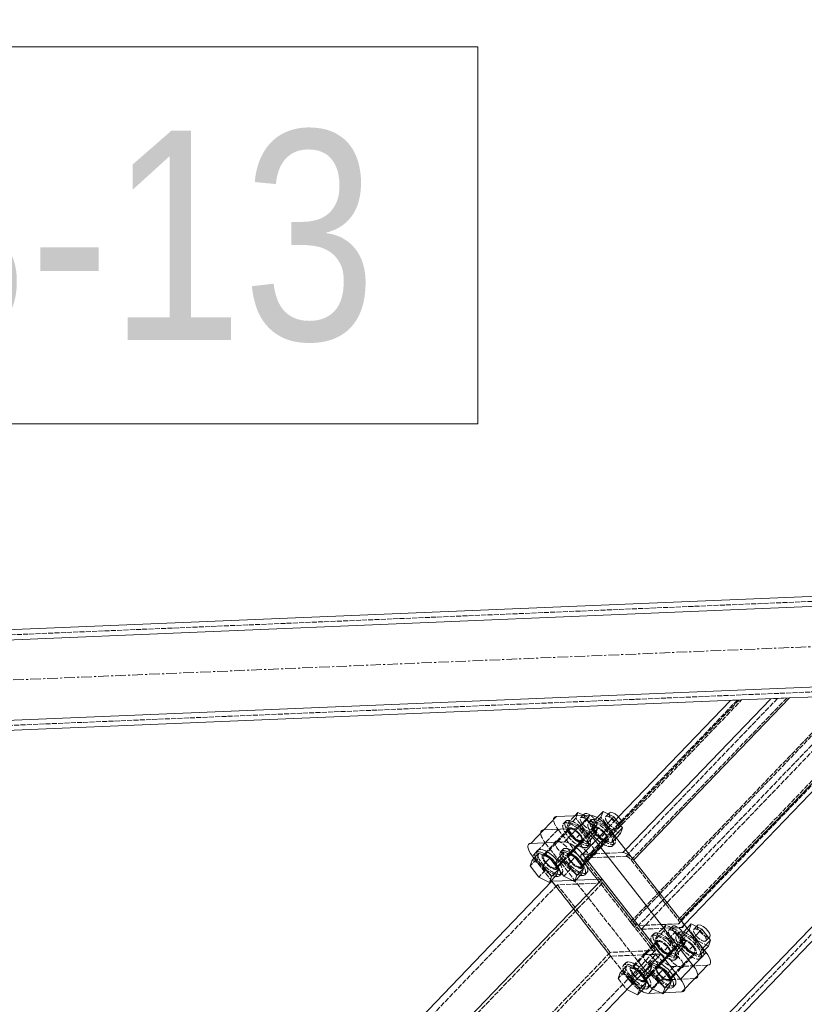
# Model space of a CAD drawing. Header units: millimetres. Extents: x -15129 to 9171, y -18789 to 5877.
# Tile 16 of 256: x -10998 to -10529, y -15911 to -15324. Entities that reach past the tile are written whole.
import ezdxf

# ---------------------------------------------------------------- set-up
doc = ezdxf.new("R2010")
doc.units = ezdxf.units.MM
doc.linetypes.add('ACAD_ISO02W100', pattern=[15, 12, -3])
doc.linetypes.add('CENTER', pattern=[50.8, 31.75, -6.35, 6.35, -6.35])
for name, color, linetype in [('AS_Belki', 145, 'Continuous'), ('AS_Blachy', 30, 'Continuous'), ('AS_Sruby', 9, 'Continuous')]:
    doc.layers.add(name, color=color, linetype=linetype)
doc.styles.add('Arial Narrow', font='ARIALN.TTF', dxfattribs={"height": 5})

msp = doc.modelspace()

# ---------------------------------------------------------------- linework, layer by layer
at = {"color": 5, "linetype": 'CENTER', "lineweight": 13, "ltscale": 0.2}
msp.add_line((-12645.98, -15786.21, 38010), (-10315.16, -15688.99, 11780.73), dxfattribs=at)
at = {"color": 7, "lineweight": 13}
msp.add_lwpolyline([(-11126.68, -15564.71), (-10724.24, -15564.71), (-10724.24, -15339.71), (-11126.68, -15339.71), (-11126.68, -15564.71)], dxfattribs=at)
at = {"layer": 'AS_Belki', "color": 84, "linetype": 'ACAD_ISO02W100', "lineweight": 13, "ltscale": 0.25}
for p, q in [((-11382.16, -16761.19), (-9433.08, -14733.53)), ((-11426.53, -15708.32), (-10305.74, -15661.58)), ((-11424.28, -15762.28), (-10359.86, -15717.88)), ((-10604.53, -15860.84), (-10474.6, -15725.67)), ((-10602.58, -15861.37), (-10472.03, -15725.57)), ((-10568.16, -15729.57), (-10661.05, -15826.21)), ((-10643.35, -15809.29), (-10566.66, -15729.51)), ((-10569.23, -15729.62), (-10638.46, -15801.64)), ((-10545.25, -15728.62), (-10635.83, -15822.85)), ((-10633.01, -15862.03), (-10503.08, -15726.86)), ((-10539.69, -15728.39), (-10632.58, -15825.02)), ((-10626.51, -15866.38), (-10491.95, -15726.4)), ((-10615.31, -15845.11), (-10501.58, -15726.8)), ((-10496.01, -15726.57), (-10612.91, -15848.17)), ((-10573.04, -15729.78), (-10573.3, -15729.79)), ((-10569.1, -15729.61), (-10573.04, -15729.78)), ((-10569.1, -15729.61), (-10569.23, -15729.62)), ((-10566.66, -15729.51), (-10569.1, -15729.61)), ((-10543, -15728.53), (-10544.82, -15728.6)), ((-10641.64, -15800.88), (-10645.07, -15804.45)), ((-10640.16, -15799.35), (-10641.64, -15800.88)), ((-10638.46, -15801.64), (-10639.88, -15803.12)), ((-10646.49, -15805.93), (-10649.12, -15808.66)), ((-10646.21, -15805.64), (-10646.49, -15805.93)), ((-10645.07, -15804.45), (-10646.21, -15805.64)), ((-10644.46, -15807.88), (-10644.6, -15808.03)), ((-10639.88, -15803.12), (-10644.46, -15807.88)), ((-10653.89, -15813.62), (-10656.61, -15816.45)), ((-10653.08, -15812.78), (-10653.89, -15813.62)), ((-10651.89, -15811.55), (-10653.08, -15812.78)), ((-10651.38, -15811.02), (-10651.89, -15811.55)), ((-10649.12, -15808.66), (-10651.38, -15811.02)), ((-10649.58, -15813.21), (-10650.88, -15814.56)), ((-10649.02, -15812.63), (-10649.58, -15813.21)), ((-10647.41, -15810.95), (-10649.02, -15812.63)), ((-10647.79, -15813.91), (-10647.35, -15813.45)), ((-10644.6, -15808.03), (-10647.41, -15810.95)), ((-10643.55, -15809.49), (-10647.35, -15813.45)), ((-10643.35, -15809.29), (-10643.55, -15809.49)), ((-10659.57, -15819.53), (-10661.56, -15821.61)), ((-10656.61, -15816.45), (-10659.57, -15819.53)), ((-10654.89, -15818.73), (-10657.26, -15821.19)), ((-10652.13, -15815.86), (-10654.89, -15818.73)), ((-10651.03, -15817.28), (-10654.04, -15820.42)), ((-10650.88, -15814.56), (-10652.13, -15815.86)), ((-10649.37, -15815.56), (-10651.03, -15817.28)), ((-10647.79, -15813.91), (-10649.37, -15815.56)), ((-10635.88, -15818.84), (-10637.58, -15820.61)), ((-10661.56, -15821.61), (-10656.71, -15821.41)), ((-10657.26, -15821.19), (-10659.81, -15823.85)), ((-10659.81, -15823.85), (-10657.51, -15823.75)), ((-10657.24, -15823.74), (-10659.56, -15826.15)), ((-10657.51, -15823.75), (-10656.6, -15823.71)), ((-10655.46, -15821.89), (-10657.24, -15823.74)), ((-10656.71, -15821.41), (-10655.2, -15821.34)), ((-10656.6, -15823.71), (-10635.83, -15822.85)), ((-10654.04, -15820.42), (-10655.46, -15821.89)), ((-10655.2, -15821.34), (-10654.42, -15821.31)), ((-10654.42, -15821.31), (-10654.28, -15821.31)), ((-10654.28, -15821.31), (-10648.07, -15821.05)), ((-10648.07, -15821.05), (-10637.58, -15820.61)), ((-10632.58, -15825.02), (-10604.53, -15860.84)), ((-10661.05, -15826.21), (-10660.53, -15826.89)), ((-10660.53, -15826.89), (-10660.13, -15827.39)), ((-10660.13, -15827.39), (-10659.2, -15828.59)), ((-10659.56, -15826.15), (-10631.51, -15861.97)), ((-10659.2, -15828.59), (-10652.93, -15836.59)), ((-10665.73, -15837.12), (-10667.59, -15837.2)), ((-10649.69, -15838.76), (-11181.23, -16391.73)), ((-10676.67, -15839.89), (-11057.31, -16235.88)), ((-10644.86, -15882.48), (-10679.92, -15837.71)), ((-10649.69, -15838.76), (-10676.67, -15839.89)), ((-10645.12, -15880.18), (-10676.67, -15839.89)), ((-10618.14, -15879.06), (-10649.69, -15838.76)), ((-10630.66, -15861.08), (-10616.16, -15846)), ((-10613.76, -15849.06), (-10628.26, -15864.14)), ((-10616.16, -15846), (-10615.31, -15845.11)), ((-10612.91, -15848.17), (-10613.76, -15849.06)), ((-10631.51, -15861.97), (-10630.66, -15861.08)), ((-10628.26, -15864.14), (-10614.77, -15863.58)), ((-10626.51, -15866.38), (-10602.53, -15865.38)), ((-10614.77, -15863.58), (-10604.28, -15863.14)), ((-10604.28, -15863.14), (-10602.58, -15861.37)), ((-10602.53, -15865.38), (-10600.82, -15863.61)), ((-11176.4, -16435.45), (-10644.86, -15882.48)), ((-11148.83, -16431.14), (-10618.14, -15879.06)), ((-10645.12, -15880.18), (-11026.14, -16276.56)), ((-10618.14, -15879.06), (-10645.12, -15880.18)), ((-10614.89, -15881.23), (-10644.86, -15882.48))]:
    msp.add_line(p, q, dxfattribs=at)
at = {"layer": 'AS_Belki', "color": 145, "linetype": 'Continuous', "lineweight": 13, "ltscale": 0.25}
for p, q in [((-11432.4, -15711.57), (-10308.74, -15664.71)), ((-11426.65, -15705.33), (-10478.05, -15665.76)), ((-11430.4, -15759.53), (-10356.85, -15714.76)), ((-10473.1, -15725.61), (-10603.04, -15860.78)), ((-10600.82, -15863.61), (-10467.97, -15725.4)), ((-10538.19, -15728.32), (-10473.1, -15725.61)), ((-11424.15, -15765.28), (-10538.19, -15728.32)), ((-10573.3, -15729.79), (-10640.16, -15799.35)), ((-10549.32, -15728.79), (-10635.88, -15818.84)), ((-10631.08, -15824.96), (-10538.19, -15728.32)), ((-10544.82, -15728.6), (-10549.32, -15728.79)), ((-10538.19, -15728.32), (-10544.82, -15728.6)), ((-11179.23, -16545.75), (-10447.1, -15784.1)), ((-11170.56, -16545.39), (-10442.78, -15788.26)), ((-10649.94, -15836.46), (-11181.48, -16389.43)), ((-10667.59, -15837.2), (-10679.92, -15837.71)), ((-10649.94, -15836.46), (-10665.73, -15837.12)), ((-10614.89, -15881.23), (-10649.94, -15836.46)), ((-10679.92, -15837.71), (-11053.02, -16225.85)), ((-11146.43, -16434.2), (-10614.89, -15881.23))]:
    msp.add_line(p, q, dxfattribs=at)
at = {"layer": 'AS_Belki', "color": 84, "linetype": 'ACAD_ISO02W100', "lineweight": 13, "ltscale": 0.25, "extrusion": (-0.639589, -0.665374, 0.384971)}
for centre, radius, start, end in [((3283.68, -7235.79, 17347.05), 6, 159.77378, 249.77378), ((3283.68, -7235.79, 17347.05), 3, 159.77378, 249.77378), ((3328.72, -7238.25, 17352.94), 6, 249.77378, 339.77378), ((3328.72, -7238.25, 17352.94), 3, 249.77378, 339.77378)]:
    msp.add_arc(centre, radius, start, end, dxfattribs=at)
at = {"layer": 'AS_Belki', "color": 84, "linetype": 'ACAD_ISO02W100', "lineweight": 13, "ltscale": 0.25, "extrusion": (0.639589, 0.665374, -0.384971)}
for centre, radius, start, end in [((-3300.28, -7229.11, -17331.04), 6, 20.22622, 110.174), ((-3300.28, -7229.11, -17331.04), 3, 20.22622, 110.22622), ((-3345.32, -7231.57, -17336.94), 3, 110.22622, 200.22622), ((-3345.32, -7231.57, -17336.94), 6, 110.2784, 200.22622)]:
    msp.add_arc(centre, radius, start, end, dxfattribs=at)
at = {"layer": 'AS_Blachy', "color": 145, "linetype": 'Continuous', "lineweight": 13, "ltscale": 0.25}
for p, q in [((-10677.09, -15799.14), (-10684.77, -15807.12)), ((-10657.11, -15798.31), (-10677.09, -15799.14)), ((-10664.78, -15806.29), (-10657.11, -15798.31)), ((-10684.77, -15807.12), (-10692.44, -15815.11)), ((-10664.78, -15806.29), (-10684.77, -15807.12)), ((-10670.51, -15806.53), (-10684.77, -15807.12)), ((-10672.46, -15814.28), (-10664.78, -15806.29)), ((-10664.78, -15806.29), (-10670.51, -15806.53)), ((-10646.27, -15805.56), (-10653.95, -15813.55)), ((-10587.85, -15880.18), (-10646.27, -15805.56)), ((-10653.95, -15813.55), (-10661.62, -15821.53)), ((-10631.49, -15842.23), (-10653.95, -15813.55)), ((-10672.46, -15814.28), (-10692.44, -15815.11)), ((-10691.6, -15822.78), (-10690.64, -15824.01)), ((-10603.2, -15896.15), (-10661.62, -15821.53)), ((-10680.25, -15837.27), (-10679.91, -15837.71)), ((-10618.68, -15858.59), (-10631.49, -15842.23)), ((-10617.93, -15859.55), (-10618.68, -15858.59)), ((-10595.52, -15888.17), (-10618.68, -15858.59)), ((-10587.85, -15880.18), (-10595.52, -15888.17)), ((-10595.52, -15888.17), (-10603.2, -15896.15)), ((-10594.67, -15895.84), (-10587, -15887.85)), ((-10602.35, -15903.82), (-10594.67, -15895.84)), ((-10622.33, -15904.66), (-10615.02, -15904.35)), ((-10613.14, -15904.27), (-10602.35, -15903.82))]:
    msp.add_line(p, q, dxfattribs=at)
at = {"layer": 'AS_Blachy', "color": 84, "linetype": 'ACAD_ISO02W100', "lineweight": 13, "ltscale": 0.25}
for p, q in [((-10676.25, -15806.81), (-10683.92, -15814.8)), ((-10670.07, -15806.51), (-10677.01, -15813.74)), ((-10676.25, -15806.81), (-10617.82, -15881.43)), ((-10669.34, -15805.75), (-10670.07, -15806.51)), ((-10654.35, -15805.13), (-10658.43, -15809.37)), ((-10677.01, -15813.74), (-10683.04, -15820.01)), ((-10662.02, -15813.11), (-10668.06, -15819.39)), ((-10658.43, -15809.37), (-10662.02, -15813.11)), ((-10683.92, -15814.8), (-10691.6, -15822.78)), ((-10683.92, -15814.8), (-10681.28, -15818.17)), ((-10681.28, -15818.17), (-10680.88, -15818.68)), ((-10681.28, -15818.17), (-10625.5, -15889.42)), ((-10668.06, -15819.39), (-10669.7, -15821.1)), ((-10667.28, -15819.86), (-10662.78, -15815.18)), ((-10662.78, -15815.18), (-10662.32, -15814.71)), ((-10655.01, -15822.07), (-10650.75, -15817.63)), ((-10650.75, -15817.63), (-10647.34, -15814.08)), ((-10690.64, -15824.01), (-10680.25, -15837.27)), ((-10683.04, -15820.01), (-10684.69, -15821.72)), ((-10673.23, -15826.05), (-10670, -15822.69)), ((-10670, -15822.69), (-10669.95, -15822.64)), ((-10669.95, -15822.64), (-10669.27, -15821.94)), ((-10669.27, -15821.94), (-10668.8, -15821.44)), ((-10668.8, -15821.44), (-10667.28, -15819.86)), ((-10661.78, -15829.11), (-10655.01, -15822.07)), ((-10677.68, -15830.68), (-10676.77, -15829.73)), ((-10676.77, -15829.73), (-10676.71, -15829.67)), ((-10676.71, -15829.67), (-10674.93, -15827.82)), ((-10674.93, -15827.82), (-10673.23, -15826.05)), ((-10674.66, -15826.62), (-10674.26, -15827.13)), ((-10662.69, -15830.05), (-10661.78, -15829.11)), ((-10666.42, -15837.15), (-10666.12, -15837.53)), ((-10679.91, -15837.71), (-10638.05, -15891.16)), ((-10601.77, -15872.29), (-10609.44, -15880.27)), ((-10619.32, -15875.58), (-10622.85, -15879.25)), ((-10616.75, -15872.91), (-10619.32, -15875.58)), ((-10624.43, -15880.9), (-10632.1, -15888.88)), ((-10625.5, -15889.42), (-10617.82, -15881.43)), ((-10622.85, -15879.25), (-10624.43, -15880.9)), ((-10609.44, -15880.27), (-10615.47, -15886.55)), ((-10614.69, -15887.02), (-10610.2, -15882.34)), ((-10610.2, -15882.34), (-10609.74, -15881.87)), ((-10602.43, -15889.23), (-10594.76, -15881.24)), ((-10633.17, -15897.4), (-10625.5, -15889.42)), ((-10628.69, -15885.33), (-10628.3, -15885.84)), ((-10626.66, -15887.93), (-10625.5, -15889.42)), ((-10620.65, -15893.21), (-10617.42, -15889.85)), ((-10617.42, -15889.85), (-10617.37, -15889.8)), ((-10617.37, -15889.8), (-10616.69, -15889.1)), ((-10615.47, -15886.55), (-10617.12, -15888.26)), ((-10616.69, -15889.1), (-10616.22, -15888.6)), ((-10616.22, -15888.6), (-10614.69, -15887.02)), ((-10606.98, -15888.69), (-10614.66, -15896.67)), ((-10607.36, -15894.35), (-10602.43, -15889.23)), ((-10587, -15887.85), (-10606.98, -15888.69)), ((-10638.05, -15891.16), (-10634.34, -15895.91)), ((-10634.34, -15895.91), (-10633.17, -15897.4)), ((-10624.12, -15896.83), (-10622.35, -15894.98)), ((-10622.35, -15894.98), (-10620.65, -15893.21)), ((-10609.2, -15896.27), (-10607.36, -15894.35)), ((-10594.67, -15895.84), (-10606.37, -15896.33)), ((-10625.09, -15897.84), (-10624.18, -15896.89)), ((-10624.18, -15896.89), (-10624.12, -15896.83)), ((-10614.66, -15896.67), (-10622.33, -15904.66)), ((-10609.52, -15896.46), (-10614.66, -15896.67)), ((-10610.11, -15897.21), (-10609.2, -15896.27)), ((-10606.37, -15896.33), (-10609.52, -15896.46)), ((-10609.52, -15896.46), (-10609.37, -15896.45)), ((-10609.37, -15896.45), (-10609.06, -15896.44)), ((-10609.06, -15896.44), (-10606.37, -15896.33)), ((-10615.02, -15904.35), (-10613.14, -15904.27))]:
    msp.add_line(p, q, dxfattribs=at)
at = {"layer": 'AS_Blachy', "color": 84, "linetype": 'ACAD_ISO02W100', "lineweight": 13, "ltscale": 0.25, "extrusion": (-0.639589, -0.665374, 0.384971)}
for centre in [(3267.09, -7233.46, 17341.47), (3277.46, -7229.29, 17331.46), (3267.09, -7237.73, 17351.69), (3267.09, -7241.99, 17361.91), (3277.46, -7237.82, 17351.91), (3351.54, -7238.07, 17352.52), (3361.91, -7233.9, 17342.52), (3351.54, -7242.34, 17362.74), (3361.91, -7238.17, 17352.74), (3351.54, -7246.6, 17372.96), (3361.91, -7242.43, 17362.96)]:
    msp.add_circle(centre, 6, dxfattribs=at)
for centre, start, end in [((3260.67, -7233.9, 17342.52), 159.77378, 249.77378), ((3260.67, -7238.17, 17352.74), 159.77378, 249.77378), ((3354.5, -7239.03, 17354.8), 249.77378, 339.77378), ((3354.5, -7243.29, 17365.02), 249.77378, 339.77378), ((3354.5, -7247.55, 17375.25), 249.77378, 304.57264)]:
    msp.add_arc(centre, 10, start, end, dxfattribs=at)
at = {"layer": 'AS_Blachy', "color": 145, "linetype": 'Continuous', "lineweight": 13, "ltscale": 0.25, "extrusion": (-0.639589, -0.665374, 0.384971)}
for centre, start, end in [((3274.5, -7228.34, 17329.18), 69.77378, 159.77378), ((3274.5, -7232.6, 17339.4), 69.77378, 159.77378), ((3260.67, -7242.43, 17362.96), 159.77378, 249.77378), ((3274.5, -7236.87, 17349.63), 69.77378, 159.77378), ((3368.33, -7233.46, 17341.47), 339.77378, 69.77378), ((3368.33, -7237.73, 17351.69), 24.77378, 69.77378), ((3368.33, -7237.73, 17351.69), 339.77378, 15.38702), ((3368.33, -7237.73, 17351.69), 15.38702, 24.77378), ((3354.5, -7247.55, 17375.25), 304.57264, 339.77378)]:
    msp.add_arc(centre, 10, start, end, dxfattribs=at)
at = {"layer": 'AS_Blachy', "color": 84, "linetype": 'ACAD_ISO02W100', "lineweight": 13, "ltscale": 0.25, "extrusion": (0.639589, 0.665374, -0.384971)}
for start, end in [(329.58682, 20.22622), (20.22622, 200.22622), (290.22622, 329.58682), (200.22622, 290.22622)]:
    msp.add_arc((-3277.46, -7233.55, -17341.69), 6, start, end, dxfattribs=at)
at = {"layer": 'AS_Blachy', "color": 145, "linetype": 'Continuous', "lineweight": 13, "ltscale": 0.25, "extrusion": (0.639589, 0.665374, -0.384971)}
msp.add_arc((-3368.33, -7241.99, -17361.91), 10, 110.22622, 200.22622, dxfattribs=at)
at = {"layer": 'AS_Sruby', "color": 145, "linetype": 'Continuous', "lineweight": 13, "ltscale": 0.25}
for p, q in [((-10649.38, -15796.05), (-10653.06, -15799.88)), ((-10642.94, -15799.21), (-10649.38, -15796.05)), ((-10664.37, -15796.68), (-10666.3, -15798.69)), ((-10660.74, -15798.46), (-10664.37, -15796.68)), ((-10660.53, -15797.51), (-10661.22, -15798.22)), ((-10647.74, -15804.2), (-10642.94, -15799.21)), ((-10645.54, -15796.88), (-10646.23, -15797.6)), ((-10637.75, -15805.84), (-10642.94, -15799.21)), ((-10637.75, -15805.84), (-10642.33, -15810.6)), ((-10639, -15809.31), (-10637.75, -15805.84)), ((-10638.89, -15804.38), (-10638.23, -15803.7)), ((-10641.39, -15811.8), (-10639, -15809.31)), ((-10688.49, -15819.38), (-10689.77, -15820.71)), ((-10673.5, -15818.76), (-10674.78, -15820.09)), ((-10691.74, -15825.16), (-10692.99, -15828.63)), ((-10687.65, -15820.9), (-10691.74, -15825.16)), ((-10691.74, -15825.16), (-10685.31, -15828.31)), ((-10681.21, -15824.05), (-10687.65, -15820.9)), ((-10685.31, -15828.31), (-10681.21, -15824.05)), ((-10676.02, -15830.68), (-10681.21, -15824.05)), ((-10676.76, -15824.53), (-10678.01, -15828.01)), ((-10672.66, -15820.27), (-10676.76, -15824.53)), ((-10676.76, -15824.53), (-10670.32, -15827.69)), ((-10666.22, -15823.43), (-10672.66, -15820.27)), ((-10670.32, -15827.69), (-10666.22, -15823.43)), ((-10661.03, -15830.06), (-10666.22, -15823.43)), ((-10692.99, -15828.63), (-10687.8, -15835.26)), ((-10685.31, -15828.31), (-10680.11, -15834.94)), ((-10676.02, -15830.68), (-10680.11, -15834.94)), ((-10678.01, -15828.01), (-10672.81, -15834.64)), ((-10677.27, -15834.16), (-10676.02, -15830.68)), ((-10670.32, -15827.69), (-10665.13, -15834.32)), ((-10661.03, -15830.06), (-10665.13, -15834.32)), ((-10662.28, -15833.53), (-10661.03, -15830.06)), ((-10687.8, -15835.26), (-10681.36, -15838.42)), ((-10681.36, -15838.42), (-10677.27, -15834.16)), ((-10680.11, -15834.94), (-10681.36, -15838.42)), ((-10675.15, -15834.34), (-10673.99, -15833.14)), ((-10672.81, -15834.64), (-10666.38, -15837.79)), ((-10666.38, -15837.79), (-10662.28, -15833.53)), ((-10665.13, -15834.32), (-10666.38, -15837.79)), ((-10660.16, -15833.72), (-10658.88, -15832.39)), ((-10596.8, -15863.21), (-10599.19, -15865.7)), ((-10590.36, -15866.37), (-10596.8, -15863.21)), ((-10594.94, -15871.13), (-10590.36, -15866.37)), ((-10592.96, -15864.04), (-10593.65, -15864.76)), ((-10585.17, -15873), (-10590.36, -15866.37)), ((-10586.31, -15871.54), (-10585.65, -15870.86)), ((-10585.17, -15873), (-10589.74, -15877.76)), ((-10588.81, -15878.96), (-10586.42, -15876.47)), ((-10586.42, -15876.47), (-10585.17, -15873)), ((-10620.08, -15887.43), (-10624.18, -15891.69)), ((-10613.64, -15890.59), (-10620.08, -15887.43)), ((-10623.44, -15897.84), (-10626.77, -15893.59)), ((-10624.18, -15891.69), (-10625.42, -15895.17)), ((-10625.42, -15895.17), (-10620.23, -15901.8)), ((-10624.18, -15891.69), (-10617.74, -15894.85)), ((-10617.74, -15894.85), (-10613.64, -15890.59)), ((-10617.74, -15894.85), (-10612.54, -15901.48)), ((-10608.45, -15897.22), (-10613.64, -15890.59)), ((-10630.86, -15897.85), (-10627.53, -15902.1)), ((-10628.78, -15905.58), (-10624.69, -15901.32)), ((-10623.44, -15897.84), (-10627.53, -15902.1)), ((-10624.69, -15901.32), (-10623.44, -15897.84)), ((-10622.57, -15901.5), (-10621.41, -15900.3)), ((-10620.23, -15901.8), (-10613.79, -15904.95)), ((-10613.79, -15904.95), (-10609.7, -15900.69)), ((-10612.54, -15901.48), (-10613.79, -15904.95)), ((-10608.45, -15897.22), (-10612.54, -15901.48)), ((-10609.7, -15900.69), (-10608.45, -15897.22)), ((-10607.58, -15900.88), (-10606.3, -15899.55)), ((-10635.24, -15902.4), (-10635.22, -15902.42)), ((-10635.22, -15902.42), (-10628.78, -15905.58)), ((-10627.53, -15902.1), (-10628.78, -15905.58))]:
    msp.add_line(p, q, dxfattribs=at)
at = {"layer": 'AS_Sruby', "color": 84, "linetype": 'ACAD_ISO02W100', "lineweight": 13, "ltscale": 0.25}
for p, q in [((-10650.63, -15799.53), (-10649.38, -15796.05)), ((-10671.86, -15802.08), (-10673.14, -15803.42)), ((-10665.62, -15800.15), (-10670.99, -15805.74)), ((-10669.1, -15801.6), (-10669.74, -15802.27)), ((-10666.3, -15798.69), (-10669.1, -15801.6)), ((-10665.62, -15800.15), (-10664.37, -15796.68)), ((-10660.43, -15806.79), (-10665.62, -15800.15)), ((-10663.01, -15805.12), (-10657.93, -15799.83)), ((-10661.48, -15798.49), (-10662.83, -15799.9)), ((-10661.22, -15798.22), (-10661.48, -15798.49)), ((-10657.93, -15799.83), (-10660.74, -15798.46)), ((-10656.87, -15801.46), (-10658.15, -15802.79)), ((-10655.31, -15803.18), (-10657.93, -15799.83)), ((-10650.63, -15799.53), (-10656, -15805.12)), ((-10654.76, -15801.64), (-10656, -15805.12)), ((-10654.11, -15800.98), (-10654.76, -15801.64)), ((-10654.76, -15801.64), (-10648.32, -15804.8)), ((-10653.06, -15799.88), (-10654.11, -15800.98)), ((-10645.44, -15806.16), (-10650.63, -15799.53)), ((-10646.23, -15797.6), (-10647.85, -15799.28)), ((-10669.49, -15806.82), (-10682.49, -15820.35)), ((-10669.74, -15802.27), (-10670.99, -15805.74)), ((-10670.99, -15805.74), (-10670.38, -15806.52)), ((-10670.38, -15806.52), (-10670.25, -15806.7)), ((-10670.25, -15806.7), (-10670.16, -15806.81)), ((-10670.16, -15806.81), (-10669.85, -15807.2)), ((-10669.85, -15807.2), (-10665.8, -15812.37)), ((-10669.74, -15802.27), (-10663.3, -15805.42)), ((-10660.43, -15806.79), (-10665.8, -15812.37)), ((-10663.3, -15805.42), (-10663.01, -15805.12)), ((-10663.3, -15805.42), (-10661.68, -15807.5)), ((-10661.68, -15807.5), (-10659.41, -15810.39)), ((-10653.99, -15809.94), (-10660.43, -15806.79)), ((-10654.5, -15806.2), (-10657.96, -15809.8)), ((-10656, -15805.12), (-10655.26, -15806.07)), ((-10655.52, -15806.72), (-10655.41, -15806.6)), ((-10655.41, -15806.6), (-10655.1, -15806.27)), ((-10653.09, -15806.01), (-10655.31, -15803.18)), ((-10655.26, -15806.07), (-10655.17, -15806.18)), ((-10655.17, -15806.18), (-10654.86, -15806.58)), ((-10655.1, -15806.27), (-10653.88, -15805.01)), ((-10654.86, -15806.58), (-10650.81, -15811.75)), ((-10653.96, -15807.73), (-10654.54, -15808.34)), ((-10652.74, -15806.46), (-10653.96, -15807.73)), ((-10653.88, -15805.01), (-10653.22, -15804.32)), ((-10653.44, -15808.4), (-10652.74, -15806.46)), ((-10652.74, -15806.46), (-10653.09, -15806.01)), ((-10645.44, -15806.16), (-10650.81, -15811.75)), ((-10648.32, -15804.8), (-10648.03, -15804.5)), ((-10648.32, -15804.8), (-10643.12, -15811.43)), ((-10648.03, -15804.5), (-10647.74, -15804.2)), ((-10639, -15809.31), (-10645.44, -15806.16)), ((-10640.54, -15806.09), (-10638.89, -15804.38)), ((-10661.38, -15813.36), (-10667.5, -15819.72)), ((-10665.8, -15812.37), (-10662.75, -15813.87)), ((-10663.08, -15814.58), (-10662.18, -15813.64)), ((-10662.75, -15813.87), (-10662.51, -15813.99)), ((-10657.96, -15809.8), (-10661.38, -15813.36)), ((-10659.41, -15810.39), (-10659.02, -15810.9)), ((-10658.11, -15812.05), (-10659.36, -15815.53)), ((-10659.02, -15810.9), (-10658.11, -15812.05)), ((-10658.53, -15814.66), (-10657.09, -15813.16)), ((-10657.68, -15811.61), (-10658.11, -15812.05)), ((-10656.9, -15810.79), (-10657.68, -15811.61)), ((-10657.09, -15813.16), (-10655.8, -15811.82)), ((-10655.89, -15809.74), (-10656.9, -15810.79)), ((-10654.54, -15808.34), (-10655.89, -15809.74)), ((-10655.8, -15811.82), (-10654.91, -15810.9)), ((-10654.91, -15810.9), (-10653.99, -15809.94)), ((-10654.13, -15820.24), (-10647.19, -15813.01)), ((-10653.99, -15809.94), (-10653.88, -15809.65)), ((-10653.88, -15809.65), (-10653.44, -15808.4)), ((-10650.81, -15811.75), (-10644.37, -15814.9)), ((-10643.12, -15811.43), (-10644.37, -15814.9)), ((-10644.37, -15814.9), (-10642.1, -15812.54)), ((-10642.69, -15810.98), (-10643.12, -15811.43)), ((-10642.33, -15810.6), (-10642.69, -15810.98)), ((-10642.1, -15812.54), (-10641.39, -15811.8)), ((-10669.12, -15820.86), (-10667.83, -15819.52)), ((-10667.5, -15819.72), (-10669.06, -15821.34)), ((-10667.83, -15819.52), (-10663.08, -15814.58)), ((-10662.51, -15813.99), (-10662.15, -15814.16)), ((-10662.15, -15814.16), (-10659.36, -15815.53)), ((-10659.36, -15815.53), (-10658.53, -15814.66)), ((-10658.52, -15817.04), (-10657.32, -15815.79)), ((-10657.32, -15815.79), (-10657.24, -15815.71)), ((-10643.53, -15816.42), (-10642.25, -15815.09)), ((-10688.9, -15824.37), (-10692.99, -15828.63)), ((-10688.9, -15824.37), (-10687.65, -15820.9)), ((-10683.71, -15831), (-10688.9, -15824.37)), ((-10684.5, -15822.44), (-10684.84, -15822.79)), ((-10684.05, -15821.97), (-10684.5, -15822.44)), ((-10682.49, -15820.35), (-10684.05, -15821.97)), ((-10673.91, -15823.75), (-10678.01, -15828.01)), ((-10675.27, -15827.26), (-10673.59, -15825.51)), ((-10673.91, -15823.75), (-10672.66, -15820.27)), ((-10668.72, -15830.38), (-10673.91, -15823.75)), ((-10673.59, -15825.51), (-10669.87, -15821.64)), ((-10669.87, -15821.64), (-10669.44, -15821.2)), ((-10669.51, -15821.82), (-10669.85, -15822.17)), ((-10669.06, -15821.34), (-10669.51, -15821.82)), ((-10669.44, -15821.2), (-10669.12, -15820.86)), ((-10660.29, -15826.64), (-10654.13, -15820.24)), ((-10683.71, -15831), (-10687.8, -15835.26)), ((-10677.27, -15834.16), (-10683.71, -15831)), ((-10677.53, -15829.61), (-10677.16, -15829.23)), ((-10677.16, -15829.23), (-10677.1, -15829.16)), ((-10677.1, -15829.16), (-10676.8, -15828.85)), ((-10676.8, -15828.85), (-10675.27, -15827.26)), ((-10668.72, -15830.38), (-10672.81, -15834.64)), ((-10662.28, -15833.53), (-10668.72, -15830.38)), ((-10662.54, -15828.98), (-10662.17, -15828.6)), ((-10662.17, -15828.6), (-10661.81, -15828.22)), ((-10661.81, -15828.22), (-10660.29, -15826.64)), ((-10673.99, -15833.14), (-10673.87, -15833.01)), ((-10613.72, -15865.85), (-10616.52, -15868.76)), ((-10613.32, -15865.43), (-10613.72, -15865.85)), ((-10611.79, -15863.84), (-10613.32, -15865.43)), ((-10613.04, -15867.31), (-10611.79, -15863.84)), ((-10608.16, -15865.62), (-10611.79, -15863.84)), ((-10608.89, -15865.65), (-10610.25, -15867.06)), ((-10607.95, -15864.67), (-10608.89, -15865.65)), ((-10605.35, -15866.99), (-10608.16, -15865.62)), ((-10598.05, -15866.69), (-10603.42, -15872.28)), ((-10599.19, -15865.7), (-10601.53, -15868.14)), ((-10598.05, -15866.69), (-10596.8, -15863.21)), ((-10592.86, -15873.32), (-10598.05, -15866.69)), ((-10593.65, -15864.76), (-10595.26, -15866.44)), ((-10619.28, -15869.24), (-10620.56, -15870.57)), ((-10613.04, -15867.31), (-10618.41, -15872.9)), ((-10617.16, -15869.43), (-10618.41, -15872.9)), ((-10616.52, -15868.76), (-10617.16, -15869.43)), ((-10617.16, -15869.43), (-10610.72, -15872.58)), ((-10607.85, -15873.94), (-10613.04, -15867.31)), ((-10610.72, -15872.58), (-10610.43, -15872.28)), ((-10610.72, -15872.58), (-10606.83, -15877.55)), ((-10610.43, -15872.28), (-10605.35, -15866.99)), ((-10604.29, -15868.62), (-10605.57, -15869.95)), ((-10600.51, -15873.17), (-10605.35, -15866.99)), ((-10602.17, -15868.8), (-10603.42, -15872.28)), ((-10603.42, -15872.28), (-10602.68, -15873.23)), ((-10602.52, -15873.43), (-10601.3, -15872.17)), ((-10601.53, -15868.14), (-10602.17, -15868.8)), ((-10602.17, -15868.8), (-10595.73, -15871.96)), ((-10601.3, -15872.17), (-10600.64, -15871.48)), ((-10595.73, -15871.96), (-10595.45, -15871.66)), ((-10595.73, -15871.96), (-10590.54, -15878.59)), ((-10595.45, -15871.66), (-10594.94, -15871.13)), ((-10587.95, -15873.25), (-10586.31, -15871.54)), ((-10618.92, -15876.08), (-10621.93, -15879.22)), ((-10616.9, -15873.98), (-10618.92, -15876.08)), ((-10618.41, -15872.9), (-10617.66, -15873.86)), ((-10617.66, -15873.86), (-10617.58, -15873.97)), ((-10617.58, -15873.97), (-10617.27, -15874.36)), ((-10617.27, -15874.36), (-10613.22, -15879.53)), ((-10607.85, -15873.94), (-10613.22, -15879.53)), ((-10604.78, -15876.34), (-10608.8, -15880.52)), ((-10601.41, -15877.1), (-10607.85, -15873.94)), ((-10606.83, -15877.55), (-10606.43, -15878.06)), ((-10606.43, -15878.06), (-10605.53, -15879.21)), ((-10603.88, -15877.49), (-10605.1, -15878.77)), ((-10601.92, -15873.36), (-10604.78, -15876.34)), ((-10603.31, -15876.9), (-10603.88, -15877.49)), ((-10601.96, -15875.5), (-10603.31, -15876.9)), ((-10602.94, -15873.88), (-10602.83, -15873.76)), ((-10602.94, -15878.69), (-10602.33, -15878.06)), ((-10602.83, -15873.76), (-10602.52, -15873.43)), ((-10602.68, -15873.23), (-10602.59, -15873.34)), ((-10602.59, -15873.34), (-10598.23, -15878.91)), ((-10602.33, -15878.06), (-10601.41, -15877.1)), ((-10601.38, -15874.89), (-10601.96, -15875.5)), ((-10601.41, -15877.1), (-10601.3, -15876.81)), ((-10600.16, -15873.62), (-10601.38, -15874.89)), ((-10601.3, -15876.81), (-10600.85, -15875.56)), ((-10600.85, -15875.56), (-10600.16, -15873.62)), ((-10600.16, -15873.62), (-10600.51, -15873.17)), ((-10592.86, -15873.32), (-10598.23, -15878.91)), ((-10586.42, -15876.47), (-10592.86, -15873.32)), ((-10590.11, -15878.14), (-10590.54, -15878.59)), ((-10589.74, -15877.76), (-10590.11, -15878.14)), ((-10623.79, -15881.14), (-10629.9, -15887.51)), ((-10621.93, -15879.22), (-10623.79, -15881.14)), ((-10615.25, -15886.68), (-10610.5, -15881.74)), ((-10608.8, -15880.52), (-10614.92, -15886.88)), ((-10613.22, -15879.53), (-10610.17, -15881.03)), ((-10610.5, -15881.74), (-10609.59, -15880.8)), ((-10610.17, -15881.03), (-10610.07, -15881.08)), ((-10610.07, -15881.08), (-10609.93, -15881.15)), ((-10609.93, -15881.15), (-10609.57, -15881.32)), ((-10609.57, -15881.32), (-10606.78, -15882.69)), ((-10605.53, -15879.21), (-10606.78, -15882.69)), ((-10606.78, -15882.69), (-10605.94, -15881.82)), ((-10605.94, -15881.82), (-10604.5, -15880.32)), ((-10605.94, -15884.2), (-10604.73, -15882.95)), ((-10605.1, -15878.77), (-10605.53, -15879.21)), ((-10604.73, -15882.95), (-10604.66, -15882.87)), ((-10604.5, -15880.32), (-10602.94, -15878.69)), ((-10601.55, -15887.4), (-10598.56, -15884.29)), ((-10598.56, -15884.29), (-10594.61, -15880.17)), ((-10598.23, -15878.91), (-10594.94, -15880.52)), ((-10594.94, -15880.52), (-10591.79, -15882.06)), ((-10590.54, -15878.59), (-10591.79, -15882.06)), ((-10591.79, -15882.06), (-10589.52, -15879.7)), ((-10590.95, -15883.58), (-10589.67, -15882.25)), ((-10589.52, -15879.7), (-10588.81, -15878.96)), ((-10635.07, -15888.06), (-10639.16, -15892.32)), ((-10635.91, -15886.54), (-10637.19, -15887.87)), ((-10636.32, -15891.53), (-10635.07, -15888.06)), ((-10628.63, -15891.21), (-10635.07, -15888.06)), ((-10631.92, -15889.6), (-10632.25, -15889.95)), ((-10631.46, -15889.13), (-10631.92, -15889.6)), ((-10629.9, -15887.51), (-10631.46, -15889.13)), ((-10620.92, -15885.92), (-10622.2, -15887.25)), ((-10621.33, -15890.91), (-10620.08, -15887.43)), ((-10621.01, -15892.67), (-10617.29, -15888.8)), ((-10617.29, -15888.8), (-10616.86, -15888.36)), ((-10616.93, -15888.98), (-10617.27, -15889.33)), ((-10616.48, -15888.5), (-10616.93, -15888.98)), ((-10616.86, -15888.36), (-10616.54, -15888.02)), ((-10616.54, -15888.02), (-10615.25, -15886.68)), ((-10614.92, -15886.88), (-10616.48, -15888.5)), ((-10607.71, -15893.8), (-10601.55, -15887.4)), ((-10636.32, -15891.53), (-10640.41, -15895.79)), ((-10639.16, -15892.32), (-10640.41, -15895.79)), ((-10640.41, -15895.79), (-10635.24, -15902.4)), ((-10639.16, -15892.32), (-10633.54, -15895.07)), ((-10631.13, -15898.16), (-10636.32, -15891.53)), ((-10633.54, -15895.07), (-10632.72, -15895.47)), ((-10632.72, -15895.47), (-10628.63, -15891.21)), ((-10632.72, -15895.47), (-10630.86, -15897.85)), ((-10626.77, -15893.59), (-10628.63, -15891.21)), ((-10621.33, -15890.91), (-10625.42, -15895.17)), ((-10624.52, -15896.32), (-10624.21, -15896.01)), ((-10624.21, -15896.01), (-10622.69, -15894.42)), ((-10622.69, -15894.42), (-10621.01, -15892.67)), ((-10616.14, -15897.54), (-10621.33, -15890.91)), ((-10609.96, -15896.14), (-10609.59, -15895.76)), ((-10609.59, -15895.76), (-10609.23, -15895.38)), ((-10609.23, -15895.38), (-10607.71, -15893.8)), ((-10631.13, -15898.16), (-10635.22, -15902.42)), ((-10624.69, -15901.32), (-10631.13, -15898.16)), ((-10624.94, -15896.77), (-10624.58, -15896.39)), ((-10624.58, -15896.39), (-10624.52, -15896.32)), ((-10621.41, -15900.3), (-10621.29, -15900.17)), ((-10616.14, -15897.54), (-10620.23, -15901.8)), ((-10609.7, -15900.69), (-10616.14, -15897.54))]:
    msp.add_line(p, q, dxfattribs=at)
at = {"layer": 'AS_Sruby', "color": 84, "linetype": 'ACAD_ISO02W100', "lineweight": 13, "ltscale": 0.25, "extrusion": (-0.639589, -0.665374, 0.384971)}
for centre, radius in [((3267.09, -7233.46, 17341.47), 10), ((3267.09, -7232.75, 17339.76), 10), ((3267.09, -7229.77, 17332.61), 5), ((3277.46, -7229.29, 17331.46), 10), ((3277.46, -7228.58, 17329.76), 10), ((3277.46, -7225.6, 17322.61), 5), ((3267.09, -7233.46, 17341.47), 5), ((3277.46, -7229.29, 17331.46), 5), ((3267.09, -7241.99, 17361.91), 5), ((3277.46, -7237.82, 17351.91), 5), ((3351.54, -7234.38, 17343.66), 5), ((3351.54, -7233.1, 17340.6), 5), ((3361.91, -7230.21, 17333.66), 5), ((3351.54, -7238.07, 17352.52), 10), ((3351.54, -7237.36, 17350.82), 10), ((3361.91, -7233.9, 17342.52), 10), ((3361.91, -7233.19, 17340.82), 10), ((3361.91, -7233.9, 17342.52), 5), ((3351.54, -7238.07, 17352.52), 5), ((3351.54, -7246.6, 17372.96), 5), ((3361.91, -7242.43, 17362.96), 5)]:
    msp.add_circle(centre, radius, dxfattribs=at)
at = {"layer": 'AS_Sruby', "color": 145, "linetype": 'Continuous', "lineweight": 13, "ltscale": 0.25, "extrusion": (-0.639589, -0.665374, 0.384971)}
for centre, radius, start, end in [((3277.46, -7224.32, 17319.54), 5, 2.27378, 182.27378), ((3267.09, -7228.49, 17329.54), 5, 111.91604, 182.27378), ((3267.09, -7242.7, 17363.61), 10, 71.65277, 213.20236), ((3267.09, -7241.99, 17361.91), 10, 76.79193, 182.27378), ((3277.46, -7238.53, 17353.61), 10, 326.70892, 213.20233), ((3277.46, -7237.82, 17351.91), 10, 2.27378, 182.27378), ((3267.09, -7242.7, 17363.61), 10, 326.70893, 32.35188), ((3361.91, -7228.93, 17330.59), 5, 2.27378, 182.27378), ((3361.91, -7243.14, 17364.67), 10, 206.92825, 213.20233), ((3361.91, -7243.14, 17364.67), 10, 326.70893, 153.26626), ((3361.91, -7242.43, 17362.96), 10, 2.27378, 153.26627), ((3351.54, -7247.31, 17374.67), 10, 71.65276, 81.46696), ((3351.54, -7246.6, 17372.96), 10, 76.79194, 81.46695), ((3351.54, -7247.31, 17374.67), 10, 326.70888, 32.3519)]:
    msp.add_arc(centre, radius, start, end, dxfattribs=at)
at = {"layer": 'AS_Sruby', "color": 84, "linetype": 'ACAD_ISO02W100', "lineweight": 13, "ltscale": 0.25, "extrusion": (-0.639589, -0.665374, 0.384971)}
for centre, radius, start, end in [((3267.09, -7228.49, 17329.54), 5, 182.27378, 111.91604), ((3277.46, -7224.32, 17319.54), 5, 182.27378, 2.27378), ((3267.09, -7241.99, 17361.91), 10, 182.27378, 76.79193), ((3277.46, -7237.82, 17351.91), 10, 182.27378, 2.27378), ((3267.09, -7242.7, 17363.61), 10, 213.20236, 326.70893), ((3277.46, -7238.53, 17353.61), 10, 213.20233, 326.70892), ((3267.09, -7242.7, 17363.61), 10, 32.35188, 71.65277), ((3361.91, -7228.93, 17330.59), 5, 182.27378, 2.27378), ((3351.54, -7247.31, 17374.67), 10, 81.46696, 326.70888), ((3351.54, -7246.6, 17372.96), 10, 81.46695, 76.79194), ((3361.91, -7243.14, 17364.67), 10, 153.26626, 206.92825), ((3361.91, -7243.14, 17364.67), 10, 213.20233, 326.70893), ((3361.91, -7242.43, 17362.96), 10, 153.26627, 2.27378), ((3351.54, -7247.31, 17374.67), 10, 32.3519, 71.65276)]:
    msp.add_arc(centre, radius, start, end, dxfattribs=at)

# ---------------------------------------------------------------- texts
at = {"color": 7, "lineweight": 13, "style": 'Arial Narrow'}
msp.add_text('B-13', height=125, dxfattribs=at).set_placement((-11087.25, -15514.71))

doc.saveas('drawing.dxf')
